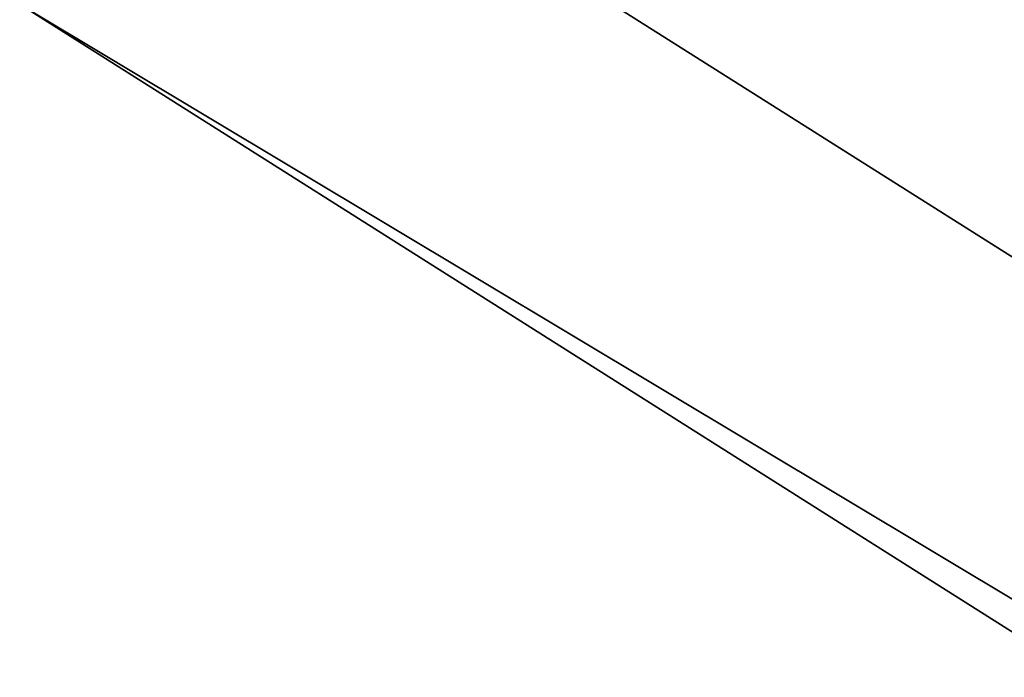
# Model space of a CAD drawing. Header units: millimetres. Extents: x 45 to 395, y 46 to 411.
# Tile 206 of 256: x 128.343 to 129.091, y 137.815 to 138.315. Entities that reach past the tile are written whole.
import ezdxf

# ---------------------------------------------------------------- set-up
doc = ezdxf.new("R2010")
doc.units = ezdxf.units.MM
doc.header["$LTSCALE"] = 25.4
doc.layers.get('0').update_dxf_attribs({"true_color": 0xff5454})

# ---------------------------------------------------------------- blocks, each defined once
blk = doc.blocks.new('HERMANOS-III-8030.STL')
at = {"color": 250, "true_color": 0x262626}
mesh = blk.add_polyface(dxfattribs=at)
corners = [(137.30164, 133.72507, 1308.6366), (129.36606, 139.80721, 1308.87769), (128.8548, 139.06653, 1308.6366), (137.75163, 134.50449, 1308.87769)]
mesh.append_faces([[corners[k] for k in face] for face in [(0, 1, 2), (1, 0, 3)]], dxfattribs={"vtx0": -1, "color": 250})
mesh = blk.add_polyface(dxfattribs=at)
corners = [(136.9722, 133.1545, 1307.97766), (128.8548, 139.06653, 1308.6366), (128.48053, 138.52431, 1307.97766), (137.30164, 133.72507, 1308.6366)]
mesh.append_faces([[corners[k] for k in face] for face in [(0, 1, 2), (1, 0, 3)]], dxfattribs={"vtx0": -1, "color": 250})
mesh = blk.add_polyface(dxfattribs=at)
corners = [(127.80997, 138.7905, 47.08683), (129.03532, 136.30875, 47.34565), (129.00578, 136.29179, 47.08683), (127.84173, 138.80287, 47.34565)]
mesh.append_faces([[corners[k] for k in face] for face in [(0, 1, 2), (1, 0, 3)]], dxfattribs={"vtx0": -1, "color": 250})
mesh = blk.add_polyface(dxfattribs=at)
corners = [(127.7169, 138.75423, 46.84566), (129.00578, 136.29179, 47.08683), (128.91914, 136.24205, 46.84566), (127.80997, 138.7905, 47.08683)]
mesh.append_faces([[corners[k] for k in face] for face in [(0, 1, 2), (1, 0, 3)]], dxfattribs={"vtx0": -1, "color": 250})
mesh = blk.add_polyface(dxfattribs=at)
corners = [(117.39542, 134.73244, 27.65912), (128.91914, 136.24205, 46.84566), (119.31236, 130.72684, 27.65912), (127.7169, 138.75423, 46.84566)]
mesh.append_faces([[corners[k] for k in face] for face in [(0, 1, 2), (1, 0, 3)]], dxfattribs={"vtx0": -1, "color": 250})
mesh = blk.add_polyface(dxfattribs=at)
corners = [(136.9722, 133.1545, 1307.97766), (128.34354, 138.32584, 1307.07776), (136.85162, 132.94565, 1307.07776), (128.48053, 138.52431, 1307.97766)]
mesh.append_faces([[corners[k] for k in face] for face in [(0, 1, 2), (1, 0, 3)]], dxfattribs={"vtx0": -1, "color": 250})
mesh = blk.add_polyface(dxfattribs=at)
corners = [(128.34354, 138.32584, 1307.07776), (136.85162, 132.94565, 1288.87769), (136.85162, 132.94565, 1307.07776)]
mesh.append_faces([[corners[k] for k in face] for face in [(0, 1, 2)]], dxfattribs={"color": 250})

msp = doc.modelspace()

# ---------------------------------------------------------------- block references
at = {"color": 0}
msp.add_blockref('HERMANOS-III-8030.STL', (0, 0), dxfattribs=at)

doc.saveas('drawing.dxf')
